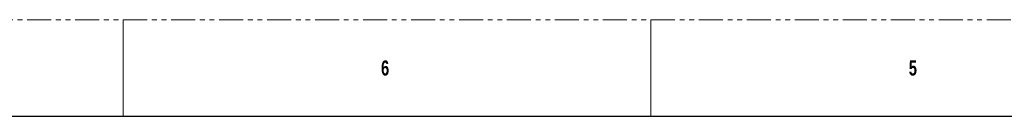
# Model space of a CAD drawing. Header units: millimetres. Extents: x 3619 to 4737, y 1503 to 2366.
# Tile 105 of 256: x 3871 to 4132, y 2341 to 2366. Entities that reach past the tile are written whole.
import ezdxf

# ---------------------------------------------------------------- set-up
doc = ezdxf.new("R2010")
doc.units = ezdxf.units.MM
doc.linetypes.add('PHANTOM', pattern=[12.7, 6.35, -1.27, 1.27, -1.27, 1.27, -1.27])
doc.styles.add('SLDTEXTSTYLE1', font='GOTHICB.TTF', dxfattribs={"width": 0.7304})

msp = doc.modelspace()

# ---------------------------------------------------------------- linework, layer by layer
at = {"color": 7, "linetype": 'PHANTOM', "lineweight": 0}
msp.add_line((3619.2014, 2366.3643), (4736.8014, 2366.3643), dxfattribs=at)
at = {"color": 7, "linetype": 'Continuous', "lineweight": 0}
for p, q in [((3898.6014, 2366.3643), (3898.6014, 2340.9643)), ((4038.3014, 2366.3643), (4038.3014, 2340.9643))]:
    msp.add_line(p, q, dxfattribs=at)
at = {"color": 7, "linetype": 'Continuous', "lineweight": 30}
msp.add_line((3631.9014, 2340.9643), (4724.1014, 2340.9643), dxfattribs=at)

# ---------------------------------------------------------------- texts
at = {"color": 7, "linetype": 'Continuous', "lineweight": 0, "char_height": 3.9688, "attachment_point": 1, "style": 'SLDTEXTSTYLE1'}
for s, insert in [('6', (3966.8639, 2355.6469)), ('5', (4106.5639, 2355.6469))]:
    msp.add_mtext(s, dxfattribs=dict(at, insert=insert))

doc.saveas('drawing.dxf')
